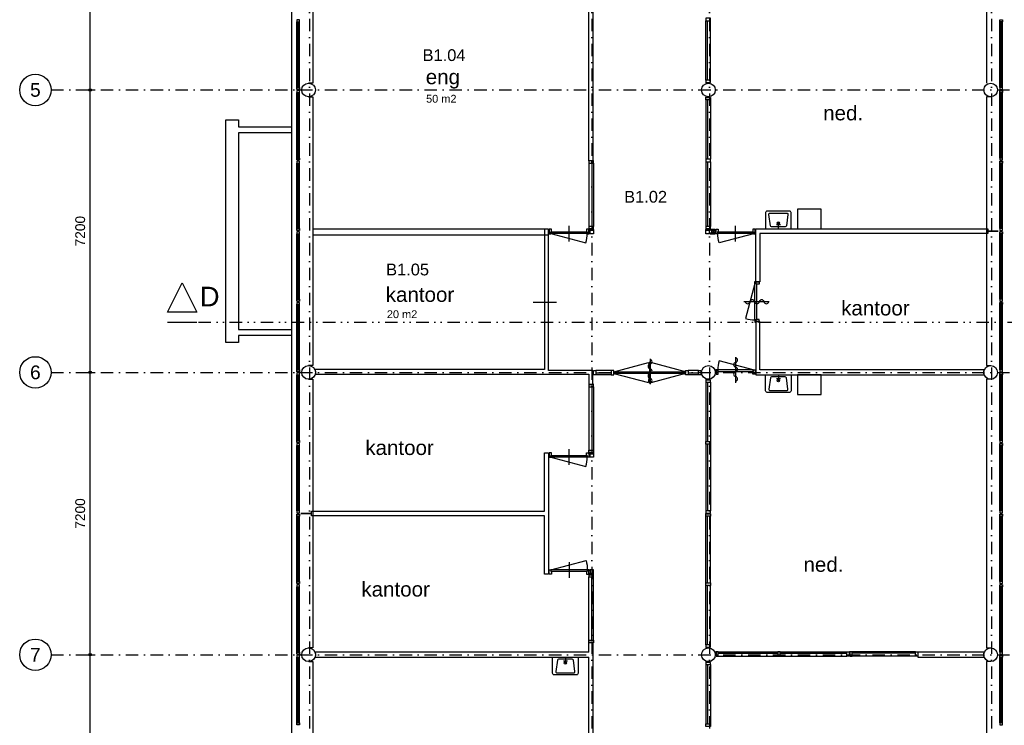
# Model space of a CAD drawing. Header units: millimetres. Extents: x 1137596 to 6076935, y -417599 to 265181.
# Tile 21 of 47: x 1235699 to 1260819, y -336872 to -318879. Entities that reach past the tile are written whole.
import ezdxf
from ezdxf.enums import TextEntityAlignment as Align

# ---------------------------------------------------------------- set-up
doc = ezdxf.new("R2010")
doc.units = ezdxf.units.MM
doc.header["$LTSCALE"] = 50
doc.header["$PDMODE"] = 3
doc.header["$PDSIZE"] = 1
doc.linetypes.add('DASHDOT2', pattern=[12.7, 6.35, -3.175, 0, -3.175])
doc.linetypes.add('DIVIDE2', pattern=[15.875, 6.35, -3.175, 0, -3.175, 0, -3.175])
doc.layers.get('0').update_dxf_attribs({"linetype": 'CONTINUOUS'})
doc.layers.get('DEFPOINTS').update_dxf_attribs({"linetype": 'CONTINUOUS'})
for name, color, linetype in [('AL21----_BUITENWAND', 3, 'CONTINUOUS'), ('AL22----_BINNENWAND', 3, 'CONTINUOUS'), ('AL27----_DAKEN', 7, 'CONTINUOUS'), ('AL28----_KONSTRUKTIES', 4, 'CONTINUOUS'), ('AL31----_BUITENKOZIJN', 2, 'CONTINUOUS'), ('AL32----_BINNENKOZIJN', 7, 'CONTINUOUS'), ('AL32----_BINNENKOZIJN_1', 1, 'CONTINUOUS'), ('AL74----_INRSANITAIR', 7, 'CONTINUOUS'), ('AL83----_INVKEUKEN', 7, 'CONTINUOUS'), ('Alg-Dik-Az', 4, 'CONTINUOUS'), ('bib', 7, 'CONTINUOUS'), ('bib @ 100', 7, 'CONTINUOUS'), ('DIM25', 1, 'CONTINUOUS'), ('Stramien-Alg-Az', 9, 'DASHDOT2'), ('Stramien-Alg-Drs', 8, 'CONTINUOUS'), ('Stramien-Alg-Txt', 2, 'CONTINUOUS'), ('Txt25', 2, 'CONTINUOUS'), ('TXT25-Oppvl', 2, 'CONTINUOUS'), ('TXT35', 3, 'CONTINUOUS')]:
    doc.layers.add(name, color=color, linetype=linetype)
doc.styles.add('BOS3', font='arial.ttf')
doc.dimstyles.new('BOS3', dxfattribs={"dimtxt": 2.5, "dimasz": 1.25, "dimexe": 1.25, "dimexo": 0, "dimgap": 1.25, "dimtad": 1, "dimdec": 3, "dimdsep": 46, "dimtxsty": 'BOS3', "dimblk": 'SMALL', "dimblk1": 'SMALL', "dimblk2": 'SMALL', "dimsah": 1, "dimcen": 2.5, "dimclrd": 1, "dimclre": 1, "dimclrt": 2, "dimadec": 4, "dimazin": 2, "dimtfac": 0.4, "dimtdec": 0, "dimtix": 1, "dimtmove": 2, "dimatfit": 3, "dimfxl": 1.25, "dimfxlon": 1, "dimtvp": 1, "dimtolj": 1, "dimarcsym": 0})

# ---------------------------------------------------------------- blocks, each defined once
blk = doc.blocks.new('h651-06-')
at = {"color": 0, "linetype": 'ByBlock'}
blk.add_line((-324, 0), (324, 0), dxfattribs=at)
for centre, start, end in [((-252, -10), 9.4623, 170.5377), ((-132, 10), 189.4623, 350.5377), ((-12, -10), 9.4623, 170.5377), ((108, 10), 189.4623, 350.5377), ((228, -10), 9.4623, 170.5377)]:
    blk.add_arc(centre, 60.8, start, end, dxfattribs=at)
blk = doc.blocks.new('*U247')
at = {"layer": 'Stramien-Alg-Drs'}
blk.add_circle((-4, 0), 4, dxfattribs=at)
at = {"layer": 'Stramien-Alg-Txt', "style": 'BOS3'}
blk.add_attdef('TEKST', text='', height=3.5, dxfattribs=at).set_placement((-4, 0), align=Align.MIDDLE)
blk = doc.blocks.new('_Small')
at = {"color": 0, "linetype": 'ByBlock', "lineweight": -2}
blk.add_circle((0, 0), 0.25, dxfattribs=at)
blk = doc.blocks.new('*D176')
at = {"layer": 'DEFPOINTS', "color": 0, "transparency": 16777216}
for p in [(704627, -584717), (704627, -584717), (704627, -591917)]:
    blk.add_point(p, dxfattribs=at)
at = {"layer": 'DIM25', "color": 1, "lineweight": -2, "transparency": 16777216}
for p, q in [((704627, -584717), (704752, -584717)), ((704627, -591917), (704627, -584717)), ((704627, -591917), (704752, -591917))]:
    blk.add_line(p, q, dxfattribs=at)
at = {"layer": 'DIM25', "color": 1, "lineweight": -2, "transparency": 16777216, "xscale": 125, "yscale": 125, "zscale": 125}
for p, rotation in [((704627, -584717), 90), ((704627, -591917), 270)]:
    blk.add_blockref('_Small', p, dxfattribs=dict(at, rotation=rotation))
at = {"layer": 'DIM25', "color": 2, "transparency": 16777216, "insert": (704374, -588317), "char_height": 250, "attachment_point": 5, "rotation": 90, "style": 'BOS3'}
blk.add_mtext('\\A1;7200', dxfattribs=at)
blk = doc.blocks.new('*D177')
at = {"layer": 'DEFPOINTS', "color": 0, "transparency": 16777216}
for p in [(704627, -591917), (704627, -591917), (704627, -599117)]:
    blk.add_point(p, dxfattribs=at)
at = {"layer": 'DIM25', "color": 1, "lineweight": -2, "transparency": 16777216}
for p, q in [((704627, -591917), (704752, -591917)), ((704627, -599117), (704627, -591917)), ((704627, -599117), (704752, -599117))]:
    blk.add_line(p, q, dxfattribs=at)
at = {"layer": 'DIM25', "color": 1, "lineweight": -2, "transparency": 16777216, "xscale": 125, "yscale": 125, "zscale": 125}
for p, rotation in [((704627, -591917), 90), ((704627, -599117), 270)]:
    blk.add_blockref('_Small', p, dxfattribs=dict(at, rotation=rotation))
at = {"layer": 'DIM25', "color": 2, "transparency": 16777216, "insert": (704374, -595517), "char_height": 250, "attachment_point": 5, "rotation": 90, "style": 'BOS3'}
blk.add_mtext('\\A1;7200', dxfattribs=at)
blk = doc.blocks.new('*D178')
at = {"layer": 'DEFPOINTS', "color": 0, "transparency": 16777216}
for p in [(704627, -599117), (704627, -599117), (704627, -606317)]:
    blk.add_point(p, dxfattribs=at)
at = {"layer": 'DIM25', "color": 1, "lineweight": -2, "transparency": 16777216}
for p, q in [((704627, -599117), (704752, -599117)), ((704627, -606317), (704627, -599117)), ((704627, -606317), (704752, -606317))]:
    blk.add_line(p, q, dxfattribs=at)
at = {"layer": 'DIM25', "color": 1, "lineweight": -2, "transparency": 16777216, "xscale": 125, "yscale": 125, "zscale": 125}
for p, rotation in [((704627, -599117), 90), ((704627, -606317), 270)]:
    blk.add_blockref('_Small', p, dxfattribs=dict(at, rotation=rotation))
at = {"layer": 'DIM25', "color": 2, "transparency": 16777216, "insert": (704374, -602717), "char_height": 250, "attachment_point": 5, "rotation": 90, "style": 'BOS3'}
blk.add_mtext('\\A1;7200', dxfattribs=at)
blk = doc.blocks.new('*D188')
at = {"layer": 'DEFPOINTS', "color": 0, "transparency": 16777216}
for p in [(704627, -606317), (704627, -606317), (704627, -613517)]:
    blk.add_point(p, dxfattribs=at)
at = {"layer": 'DIM25', "color": 1, "lineweight": -2, "transparency": 16777216}
for p, q in [((704627, -606317), (704752, -606317)), ((704627, -613517), (704627, -606317)), ((704627, -613517), (704752, -613517))]:
    blk.add_line(p, q, dxfattribs=at)
at = {"layer": 'DIM25', "color": 1, "lineweight": -2, "transparency": 16777216, "xscale": 125, "yscale": 125, "zscale": 125}
for p, rotation in [((704627, -606317), 90), ((704627, -613517), 270)]:
    blk.add_blockref('_Small', p, dxfattribs=dict(at, rotation=rotation))
at = {"layer": 'DIM25', "color": 2, "transparency": 16777216, "insert": (704374, -609917), "char_height": 250, "attachment_point": 5, "rotation": 90, "style": 'BOS3'}
blk.add_mtext('\\A1;7200', dxfattribs=at)
blk = doc.blocks.new('doorsneden')
at = {"layer": 'Alg-Dik-Az', "linetype": 'DIVIDE2'}
blk.add_line((-3627, -34717), (69066, -34717), dxfattribs=at)
at = {"layer": 'Alg-Dik-Az'}
blk.add_line((-3627, -34717), (-2877, -34717), dxfattribs=at)
blk.add_lwpolyline([(-3627, -34467), (-3252, -33717), (-2877, -34467)], close=True, dxfattribs=at)
at = {"layer": 'Alg-Dik-Az', "style": 'BOS3'}
blk.add_text('D', height=500, dxfattribs=at).set_placement((-2799, -34317))
blk = doc.blocks.new('*U252')
at = {"layer": 'TXT25-Oppvl', "style": 'BOS3'}
blk.add_attdef('OPPERVLAKTE2', (0, -3), '', height=2, dxfattribs=at)
at = {"layer": 'TXT35', "style": 'BOS3'}
for tag, p, height in [('RUIMTENUMMER', (0, 4), 3), ('RUIMTENAAM', (0, 0), 2.5)]:
    blk.add_attdef(tag, p, '', height=height, dxfattribs=at)
blk = doc.blocks.new('stramienen')
at = {"layer": 'Stramien-Alg-Az'}
for points in [[(710225.4193, -557711.0234), (710225.4193, -629125.5137)], [(717425.4193, -557711.0234), (717425.4193, -629125.5137)], [(720425.4195, -557711.0234), (720425.4195, -629125.5137)], [(727625.4193, -557711.0234), (727625.4193, -629125.5137)], [(703629.6064, -591917.1412), (776404.4348, -591917.1412)], [(703629.6064, -599117.1403), (776404.4348, -599117.1403)], [(703629.6064, -606317.1403), (776404.4348, -606317.1403)]]:
    blk.add_lwpolyline(points, dxfattribs=at)
at = {"layer": 'bib @ 100', "xscale": 100, "yscale": 100, "zscale": 100}
for p, values in [((703629.6064, -591917.1412), {'TEKST': '5'}), ((703629.6064, -599117.1403), {'TEKST': '6'}), ((703629.6064, -606317.1403), {'TEKST': '7'})]:
    blk.add_blockref('*U247', p, dxfattribs=at).add_auto_attribs(values)
at = {"layer": 'DIM25'}
for base, p1, p2, picture, middle in [((704626.5266, -584717.1394), (704626.5266, -591917.1393), (704626.5266, -584717.1394), '*D176', (704373.8834, -588317.1393)), ((704626.52664, -591917.14029), (704626.52664, -599117.14076), (704626.52664, -591917.14029), '*D177', (704373.88339, -595517.14052)), ((704626.5266, -599117.1398), (704626.5266, -606317.1398), (704626.5266, -599117.1398), '*D178', (704373.8834, -602717.1398)), ((704626.5266, -606317.1398), (704626.5266, -613517.1398), (704626.5266, -606317.1398), '*D188', (704373.8834, -609917.1398))]:
    dim = blk.add_linear_dim(base=base, p1=p1, p2=p2, angle=90, dimstyle='BOS3', override={"dimscale": 0, "dimexo": 1.25}, dxfattribs=at)
    dim.commit()
    dim.dimension.update_dxf_attribs({"geometry": picture, "text_midpoint": middle})

msp = doc.modelspace()

# ---------------------------------------------------------------- linework, layer by layer
at = {"color": 1}
for p, q in [((1249186.6862, -324221.579), (1243173.686, -324221.579)), ((1249186.6862, -324371.579), (1243173.686, -324371.579)), ((1248796.9485, -326085.5608), (1249397.6953, -326085.5608))]:
    msp.add_line(p, q, dxfattribs=at)
at = {"layer": 'AL21----_BUITENWAND'}
for points in [[(1242675.7118, -300871.5936), (1242635.686, -300871.5897), (1242635.686, -347671.5614), (1242675.688, -347671.5614)], [(1243070.686, -313646.5726), (1243173.686, -313646.5726), (1243173.686, -320496.5594), (1243070.686, -320496.5594)], [(1260469.5913, -313646.5692), (1260367.6782, -313646.5692), (1260367.6821, -320496.5545)], [(1243071.1575, -320846.5751), (1243173.686, -320846.5751), (1243173.686, -327696.5594), (1243070.686, -327696.5594)], [(1260469.253, -320846.5712), (1260367.6772, -320846.5712), (1260367.6831, -327696.5555), (1260470.6851, -327696.5555)], [(1243071.1575, -328046.5751), (1243173.686, -328046.5751), (1243173.686, -334896.5604), (1243070.686, -334896.5604)], [(1260469.253, -328046.5712), (1260367.6772, -328046.5712), (1260367.6831, -334896.5548), (1260470.6851, -334896.5548)], [(1243072.2351, -335246.5753), (1243173.686, -335246.5753), (1243173.686, -342096.5594), (1243070.686, -342096.5594)], [(1260469.2832, -335246.5716), (1260367.6772, -335246.5716), (1260367.6831, -342096.5558), (1260470.6851, -342096.5558)]]:
    msp.add_lwpolyline(points, dxfattribs=at)
at = {"layer": 'AL22----_BINNENWAND'}
for points in [[(1250220.6866, -317009.0731), (1250220.6866, -310241.5712), (1250320.6936, -310241.5712), (1250320.6936, -322481.5848), (1250220.6866, -322481.5848), (1250220.6866, -317134.0731)], [(1249086.686, -327921.5751), (1250220.6857, -327921.5751), (1250220.6857, -328181.5809), (1250320.6859, -328181.5809), (1250320.6859, -327821.5751), (1249186.6862, -327821.5751), (1249186.6862, -324221.579), (1249086.686, -324221.579), (1249086.686, -327796.5751)], [(1249086.686, -327796.5751), (1244079.4723, -327796.5751), (1244079.4723, -327796.5751), (1243228.8281, -327796.5751), (1243232.793, -327805.6473), (1243235.9722, -327814.0809), (1243238.7124, -327822.6659), (1243241.0078, -327831.3807), (1243242.8506, -327840.201), (1243244.2378, -327849.1053), (1243245.1641, -327858.0692), (1243245.6279, -327867.0692), (1243245.6279, -327876.0819), (1243245.1641, -327885.0809), (1243244.2378, -327894.0448), (1243242.8506, -327902.9501), (1243241.0078, -327911.7704), (1243238.4253, -327921.5751), (1244079.4723, -327921.5751), (1244079.4723, -327921.5751), (1249086.686, -327921.5751)], [(1249086.6869, -331409.0751), (1249086.6869, -329921.5751), (1249186.6862, -329921.5751), (1249186.6862, -333021.5751), (1249086.6869, -333021.5751), (1249086.6869, -331534.0755)], [(1250220.6857, -335009.0755), (1250220.6857, -334761.5633), (1250320.6896, -334761.5633), (1250320.6896, -338681.5846), (1250220.6857, -338681.5846), (1250220.6857, -335134.0751)], [(1250220.6857, -335009.0755), (1244585.427, -335009.0755), (1243234.085, -335009.0755), (1243235.9722, -335014.0809), (1243238.7124, -335022.6647), (1243241.0078, -335031.3795), (1243242.8506, -335040.201), (1243244.2378, -335049.1048), (1243245.1641, -335058.0707), (1243245.6279, -335067.0699), (1243245.6279, -335076.0807), (1243245.1641, -335085.0819), (1243244.2378, -335094.0458), (1243242.8506, -335102.9498), (1243241.0078, -335111.7713), (1243238.7124, -335120.4862), (1243235.9722, -335129.0699), (1243234.0854, -335134.0751), (1244585.427, -335134.0751), (1250220.6857, -335134.0751)]]:
    msp.add_lwpolyline(points, dxfattribs=at)
for points in [[(1254579.6836, -325564.5731), (1254479.6843, -325564.5731), (1254479.6843, -324209.079), (1260395.6772, -324209.079), (1260395.6772, -324334.0751), (1254579.6836, -324334.0751)], [(1260665.6811, -324271.2713), (1260665.6811, -324271.8758), (1260395.6772, -324271.8758), (1260395.6772, -324271.2713)], [(1259533.986, -327934.0656), (1260307.2852, -327934.0653), (1260305.4028, -327929.0702), (1260302.6606, -327920.4852), (1260300.3667, -327911.7704), (1260298.5229, -327902.9501), (1260297.1372, -327894.0448), (1260296.2104, -327885.0809), (1260295.7456, -327876.0819), (1260295.7456, -327867.0692), (1260296.2104, -327858.0692), (1260297.1372, -327849.1053), (1260298.5229, -327840.201), (1260300.3667, -327831.3807), (1260302.6606, -327822.6659), (1260305.4028, -327814.0799), (1260307.2925, -327809.0653), (1259533.986, -327809.0656), (1254579.6862, -327809.0672), (1254579.6987, -326578.5712), (1254479.6995, -326578.5712), (1254479.6856, -327934.0673)], [(1243145.686, -331471.2753), (1243145.686, -331471.8744), (1242875.686, -331471.8744), (1242875.686, -331471.2753)], [(1242895.7441, -335071.8749), (1242895.7441, -335071.2757), (1242875.686, -335071.2757), (1242875.686, -335071.8749)], [(1260307.2864, -335134.0677), (1260305.4028, -335129.0699), (1260302.6606, -335120.4862), (1260300.3667, -335111.7713), (1260298.5229, -335102.9498), (1260297.1372, -335094.0458), (1260296.2104, -335085.0802), (1260295.7456, -335076.0807), (1260295.7456, -335067.0699), (1260296.2104, -335058.0687), (1260297.1372, -335049.1048), (1260298.5229, -335040.201), (1260300.3667, -335031.3795), (1260302.6606, -335022.6647), (1260305.4028, -335014.0809), (1260307.2915, -335009.0682), (1258610.6831, -335009.0682), (1258610.6831, -335134.0677)]]:
    msp.add_lwpolyline(points, close=True, dxfattribs=at)
at = {"layer": 'AL27----_DAKEN'}
msp.add_lwpolyline([(1242635.686, -321762.6063), (1241280.6882, -321762.6072), (1241280.6899, -326780.5731), (1242635.686, -326780.5731), (1242635.686, -326931.5751), (1241280.688, -326931.5751), (1241280.688, -327111.5751), (1240960.6899, -327111.5746), (1240960.6899, -321431.5751), (1241280.688, -321431.5751), (1241280.6881, -321611.6063), (1242635.686, -321611.6063)], close=True, dxfattribs=at)
at = {"layer": 'AL28----_KONSTRUKTIES'}
msp.add_lwpolyline([(1250220.6726, -324245.5809), (1250220.6726, -324321.5809), (1250254.6723, -324321.5809), (1250254.6723, -324245.5809)], close=True, dxfattribs=at)
for centre in [(1243070.7441, -320671.5755), (1253270.6868, -320671.577), (1260470.6851, -320671.577), (1243070.7441, -327871.5755), (1253270.6868, -327871.577), (1260470.6851, -327871.577), (1243070.7446, -335071.5816), (1253270.6868, -335071.5773), (1260470.6851, -335071.5773)]:
    msp.add_circle(centre, 175, dxfattribs=at)
at = {"layer": 'AL31----_BUITENKOZIJN'}
for points in [[(1242769.687, -318886.5721), (1242769.687, -318936.5721), (1242839.687, -318936.5721), (1242839.687, -318886.5721)], [(1260771.6811, -318886.5682), (1260771.6811, -318936.5682), (1260701.6821, -318936.5682), (1260701.6821, -318886.5682)], [(1242839.687, -320606.5751), (1242839.687, -320656.5751), (1242769.687, -320656.5751), (1242769.687, -320606.5751)], [(1242769.687, -320686.5751), (1242769.687, -320736.5751), (1242839.687, -320736.5751), (1242839.687, -320686.5751)], [(1260771.6772, -320686.5692), (1260771.6772, -320736.5712), (1260701.6772, -320736.5712), (1260701.6772, -320686.5692)], [(1260701.6821, -320606.5712), (1260701.6821, -320656.5712), (1260771.6831, -320656.5712), (1260771.6831, -320606.5712)], [(1242839.687, -322406.5751), (1242839.687, -322456.5721), (1242769.687, -322456.5721), (1242769.687, -322406.5751)], [(1242769.687, -322486.5741), (1242769.687, -322536.5751), (1242839.687, -322536.5751), (1242839.687, -322486.5741)], [(1260701.6782, -322406.5712), (1260701.6782, -322456.5712), (1260771.6782, -322456.5712), (1260771.6782, -322406.5712)], [(1260771.6792, -322486.5702), (1260771.6792, -322536.5712), (1260701.6782, -322536.5712), (1260701.6782, -322486.5702)], [(1242839.687, -324206.5751), (1242839.687, -324256.5751), (1242769.687, -324256.5751), (1242769.687, -324206.5751)], [(1242769.687, -324286.5751), (1242769.687, -324336.5751), (1242839.687, -324336.5751), (1242839.687, -324286.5751)], [(1260701.6782, -324206.5712), (1260701.6782, -324256.5712), (1260771.6802, -324256.5712), (1260771.6802, -324206.5712)], [(1260771.6802, -324286.5712), (1260771.6802, -324336.5712), (1260701.6782, -324336.5712), (1260701.6782, -324286.5712)], [(1242839.687, -326006.5751), (1242839.687, -326056.5751), (1242769.687, -326056.5751), (1242769.687, -326006.5751)], [(1260701.6782, -326006.5712), (1260701.6782, -326056.5712), (1260771.6821, -326056.5712), (1260771.6821, -326006.5712)], [(1242769.687, -326086.5751), (1242769.687, -326136.5751), (1242839.687, -326136.5751), (1242839.687, -326086.5751)], [(1260771.6821, -326086.5712), (1260771.6821, -326136.5712), (1260701.6802, -326136.5712), (1260701.6802, -326086.5712)], [(1242839.687, -327806.5751), (1242839.687, -327856.5751), (1242769.687, -327856.5751), (1242769.687, -327806.5751)], [(1260701.6821, -327806.5712), (1260701.6821, -327856.5712), (1260771.6821, -327856.5712), (1260771.6821, -327806.5712)], [(1242769.687, -327886.5751), (1242769.687, -327936.5751), (1242839.687, -327936.5751), (1242839.687, -327886.5751)], [(1260771.6782, -327886.5712), (1260771.6782, -327936.5712), (1260701.6772, -327936.5712), (1260701.6772, -327886.5712)], [(1242839.687, -329606.5751), (1242839.687, -329656.5751), (1242769.687, -329656.5751), (1242769.687, -329606.5751)], [(1242769.687, -329686.5751), (1242769.687, -329736.5751), (1242839.687, -329736.5751), (1242839.687, -329686.5751)], [(1260701.6782, -329606.5712), (1260701.6782, -329656.5712), (1260771.6782, -329656.5712), (1260771.6782, -329606.5712)], [(1260771.6782, -329686.5712), (1260771.6782, -329736.5712), (1260701.6782, -329736.5712), (1260701.6782, -329686.5712)], [(1242769.687, -331406.5751), (1242769.687, -331456.5751), (1242839.687, -331456.5751), (1242839.687, -331406.5751)], [(1242839.687, -331486.5746), (1242839.687, -331536.5755), (1242769.687, -331536.5755), (1242769.687, -331486.5746)], [(1260701.6782, -331406.5716), (1260701.6782, -331456.5712), (1260771.6802, -331456.5712), (1260771.6802, -331406.5716)], [(1260771.6802, -331486.5712), (1260771.6802, -331536.5716), (1260701.6782, -331536.5716), (1260701.6782, -331486.5712)], [(1242839.687, -333206.5746), (1242839.687, -333256.5751), (1242769.687, -333256.5751), (1242769.687, -333206.5746)], [(1242769.687, -333286.5751), (1242769.687, -333336.5755), (1242839.687, -333336.5755), (1242839.687, -333286.5751)], [(1260701.6802, -333206.5707), (1260701.6802, -333256.5712), (1260771.6821, -333256.5712), (1260771.6821, -333206.5707)], [(1260771.6821, -333286.5712), (1260771.6821, -333336.5716), (1260701.6802, -333336.5716), (1260701.6802, -333286.5712)], [(1242839.687, -335006.5758), (1242839.687, -335056.5743), (1242769.687, -335056.5743), (1242769.687, -335006.5758)], [(1242769.687, -335086.5743), (1242769.687, -335136.5751), (1242839.687, -335136.5751), (1242839.687, -335086.5743)], [(1260771.6782, -335086.5707), (1260771.6782, -335136.5712), (1260701.6772, -335136.5712), (1260701.6772, -335086.5707)], [(1260701.6802, -335006.5721), (1260701.6802, -335056.5707), (1260771.6821, -335056.5707), (1260771.6821, -335006.5721)], [(1242839.687, -336806.5751), (1242839.687, -336856.5757), (1242769.687, -336856.5757), (1242769.687, -336806.5751)], [(1260701.6772, -336806.5714), (1260701.6772, -336856.5719), (1260771.6782, -336856.5719), (1260771.6782, -336806.5714)]]:
    msp.add_lwpolyline(points, close=True, dxfattribs=at)
for points in [[(1242769.687, -320606.5751), (1242769.687, -318936.5721)], [(1242782.687, -320606.5751), (1242782.687, -318936.5721)], [(1242800.687, -320606.5751), (1242800.687, -318936.5721)], [(1242839.687, -320606.5741), (1242839.687, -318936.5721)], [(1260701.6821, -320606.5702), (1260701.6821, -318936.5682)], [(1260740.6811, -320606.5712), (1260740.6811, -318936.5682)], [(1260758.6821, -320606.5712), (1260758.6801, -318936.5682)], [(1260771.6831, -320606.5712), (1260771.6811, -318936.5682)], [(1242782.687, -320606.5751), (1242782.687, -319105.2899)], [(1242800.687, -320606.5751), (1242800.687, -319105.2899)], [(1242839.687, -320606.577), (1242839.687, -319105.2899)], [(1242769.687, -322406.5751), (1242769.687, -320736.5751)], [(1242782.687, -322406.5751), (1242782.687, -320736.5751)], [(1242800.687, -322406.5751), (1242800.687, -320736.5751)], [(1242839.687, -322406.577), (1242839.687, -320736.5751)], [(1260701.6782, -322406.5731), (1260701.6762, -320736.5712)], [(1260740.6772, -322406.5712), (1260740.6752, -320736.5712)], [(1260758.6782, -322406.5712), (1260758.6762, -320736.5712)], [(1260771.6792, -322406.5712), (1260771.6772, -320736.5712)], [(1242782.687, -322406.5751), (1242782.687, -320786.5741)], [(1242800.687, -322406.5751), (1242800.687, -320786.5741)], [(1242839.687, -322406.5751), (1242839.687, -320786.5741)], [(1260740.6763, -322406.5712), (1260740.6763, -320786.5702)], [(1242769.687, -324206.5751), (1242769.687, -322536.5751)], [(1242782.687, -324206.5751), (1242782.687, -322536.5751)], [(1242800.687, -324206.5751), (1242800.687, -322536.5751)], [(1242839.687, -324206.577), (1242839.687, -322536.5751)], [(1260701.6782, -324206.5731), (1260701.6782, -322536.5712)], [(1260740.6772, -324206.5712), (1260740.6772, -322536.5712)], [(1260758.6782, -324206.5712), (1260758.6782, -322536.5712)], [(1260771.6792, -324206.5712), (1260771.6792, -322536.5712)], [(1242769.687, -326006.5751), (1242769.687, -324336.5751)], [(1242782.687, -326006.5751), (1242782.687, -324336.5751)], [(1242800.687, -326006.5751), (1242800.687, -324336.5751)], [(1242839.687, -326006.577), (1242839.687, -324336.5751)], [(1260701.6782, -326006.5731), (1260701.6762, -324336.5712)], [(1260740.6772, -326006.5712), (1260740.6752, -324336.5712)], [(1260758.6782, -326006.5712), (1260758.6762, -324336.5712)], [(1260771.6822, -326006.5712), (1260771.6802, -324336.5712)], [(1242769.687, -327806.5751), (1242769.687, -326136.5751)], [(1242782.687, -327806.5751), (1242782.687, -326136.5751)], [(1242800.687, -327806.5751), (1242800.687, -326136.5751)], [(1242839.687, -327806.577), (1242839.687, -326136.5751)], [(1260701.6821, -327806.5731), (1260701.6801, -326136.5712)], [(1260740.6811, -327806.5712), (1260740.6791, -326136.5712)], [(1260758.6821, -327806.5712), (1260758.6801, -326136.5712)], [(1260771.6841, -327806.5712), (1260771.6821, -326136.5712)], [(1242769.687, -329606.5751), (1242769.687, -327936.5751)], [(1242782.687, -329606.5751), (1242782.687, -327936.5751)], [(1242800.687, -329606.5751), (1242800.687, -327936.5751)], [(1242839.687, -329606.577), (1242839.687, -327936.5751)], [(1260701.6782, -329606.5731), (1260701.6762, -327936.5712)], [(1260740.6772, -329606.5712), (1260740.6752, -327936.5712)], [(1260758.6782, -329606.5712), (1260758.6762, -327936.5712)], [(1260771.6802, -329606.5712), (1260771.6782, -327936.5712)], [(1242769.687, -331406.5751), (1242769.687, -329736.5751)], [(1242782.687, -331406.5751), (1242782.687, -329736.5751)], [(1242800.687, -331406.5751), (1242800.687, -329736.5751)], [(1242839.687, -331406.577), (1242839.687, -329736.5751)], [(1260701.6782, -331406.5736), (1260701.6782, -329736.5712)], [(1260740.6772, -331406.5716), (1260740.6772, -329736.5712)], [(1260758.6782, -331406.5716), (1260758.6782, -329736.5712)], [(1260771.6782, -331406.5716), (1260771.6782, -329736.5712)], [(1242769.687, -333206.5746), (1242769.687, -331536.5755)], [(1242782.687, -333206.5746), (1242782.687, -331536.5755)], [(1242800.687, -333206.5746), (1242800.687, -331536.5755)], [(1242839.687, -333206.5765), (1242839.687, -331536.5755)], [(1260701.6802, -333206.5726), (1260701.6782, -331536.5716)], [(1260740.6792, -333206.5707), (1260740.6772, -331536.5716)], [(1260758.6802, -333206.5707), (1260758.6782, -331536.5716)], [(1260771.6822, -333206.5707), (1260771.6802, -331536.5716)], [(1242769.687, -335006.5738), (1242769.687, -333336.5736)], [(1242782.687, -335006.5738), (1242782.687, -333336.5736)], [(1242800.687, -335006.5738), (1242800.687, -333336.5736)], [(1242839.687, -335006.5758), (1242839.687, -333336.5736)], [(1260701.6802, -335006.5721), (1260701.6782, -333336.5716)], [(1260740.6792, -335006.5721), (1260740.6772, -333336.5716)], [(1260758.6802, -335006.5721), (1260758.6782, -333336.5716)], [(1260771.6841, -335006.5721), (1260771.6821, -333336.5716)], [(1242769.687, -336806.5751), (1242769.687, -335136.5751)], [(1242782.687, -336806.5751), (1242782.687, -335136.5751)], [(1242800.687, -336806.5751), (1242800.687, -335136.5751)], [(1242839.687, -336806.577), (1242839.687, -335136.5751)], [(1260701.6772, -336806.5732), (1260701.6752, -335136.5712)], [(1260740.6763, -336806.5714), (1260740.6743, -335136.5712)], [(1260758.6772, -336806.5714), (1260758.6752, -335136.5712)], [(1260771.6802, -336806.5714), (1260771.6782, -335136.5712)]]:
    msp.add_lwpolyline(points, dxfattribs=at)
at = {"layer": 'AL32----_BINNENKOZIJN'}
for points in [[(1253320.6865, -318905.076), (1253320.6865, -318838.077), (1253206.6863, -318838.077), (1253206.6863, -318905.076)], [(1253320.6873, -320476.579), (1253320.6873, -320419.579), (1253206.687, -320419.579), (1253206.6882, -320486.579), (1253220.6873, -320486.578), (1253220.6873, -320476.579)], [(1253320.6873, -320866.5751), (1253320.6873, -320923.5751), (1253206.687, -320923.5751), (1253206.6882, -320856.5751), (1253220.6873, -320856.576), (1253220.6873, -320866.5751)], [(1250220.6868, -322481.5819), (1250220.6745, -322538.5848), (1250334.6749, -322538.5819), (1250334.6749, -322471.5829), (1250320.6936, -322471.5848), (1250320.6936, -322481.5858)], [(1253320.6865, -322505.0751), (1253320.6865, -322438.0712), (1253206.6863, -322438.0712), (1253206.6863, -322505.0751)], [(1249263.6859, -324221.579), (1249206.6858, -324221.579), (1249206.6858, -324321.579), (1249196.6865, -324321.579), (1249196.6865, -324335.579), (1249246.6862, -324335.579), (1249246.6862, -324292.579), (1249263.6859, -324292.579)], [(1250175.6858, -324292.579), (1250175.6858, -324332.579), (1249251.6858, -324332.579), (1249251.6858, -324292.579)], [(1250230.686, -324335.5799), (1250230.686, -324321.5799), (1250220.6857, -324321.5799), (1250220.6874, -324221.5799), (1250163.6856, -324221.579), (1250163.6856, -324292.579), (1250180.6855, -324292.579), (1250180.6855, -324335.579)], [(1250320.6728, -324221.5829), (1250334.6728, -324221.5829), (1250334.6728, -324154.5829), (1250220.6726, -324154.5829), (1250220.6735, -324211.5829), (1250320.6737, -324211.5809)], [(1250220.6726, -324211.5809), (1250220.6726, -324245.5809), (1250320.6737, -324245.5809), (1250320.6737, -324211.5809)], [(1250240.6722, -324335.5809), (1250240.6722, -324321.5809), (1250254.6723, -324321.5809), (1250254.6732, -324245.5809), (1250320.6737, -324245.5809), (1250320.6737, -324231.5809), (1250334.6738, -324231.5809), (1250334.6728, -324335.5809)], [(1253220.6843, -324231.5751), (1253220.6843, -324245.5751), (1253286.6858, -324245.5751), (1253286.6858, -324321.5751), (1253300.6848, -324321.5751), (1253300.6848, -324335.5751), (1253206.6851, -324335.5751), (1253206.6851, -324231.5751)], [(1253220.686, -324211.577), (1253220.686, -324245.5751), (1253320.6853, -324245.5751), (1253320.6853, -324211.577)], [(1253320.9204, -324236.577), (1253320.9204, -324245.5751), (1253286.6858, -324245.5751), (1253286.6858, -324321.5751), (1253354.6851, -324321.5751), (1253354.6865, -324236.5786)], [(1253330.6865, -324221.579), (1253445.6848, -324221.577), (1253445.6868, -324236.577), (1253330.6865, -324236.579)], [(1253431.6858, -324236.577), (1253431.6858, -324321.579), (1253465.6855, -324321.579), (1253465.6855, -324236.577)], [(1253455.686, -324321.579), (1253465.6855, -324321.579), (1253465.6855, -324221.579), (1253522.6855, -324221.579), (1253522.6855, -324292.579), (1253505.6868, -324292.579), (1253505.6868, -324335.579), (1253455.686, -324335.579)], [(1253510.6863, -324332.579), (1253510.6863, -324292.579), (1254414.6868, -324292.579), (1254414.6868, -324332.579)], [(1254469.687, -324321.579), (1254459.6875, -324321.579), (1254459.6875, -324221.579), (1254402.6875, -324221.579), (1254402.6875, -324292.579), (1254419.6863, -324292.579), (1254419.6863, -324335.579), (1254469.687, -324335.579)], [(1253310.6841, -324336.5751), (1253445.6868, -324336.5751), (1253445.6868, -324321.5751), (1253310.6841, -324321.5751)], [(1254467.1843, -325554.5731), (1254467.1843, -325564.5726), (1254567.1843, -325564.5726), (1254567.1843, -325621.5726), (1254496.1843, -325621.5726), (1254496.1843, -325604.5738), (1254453.1843, -325604.5738), (1254453.1843, -325554.5731)], [(1254456.1843, -325609.5733), (1254496.1843, -325609.5733), (1254496.1833, -326533.5731), (1254456.1843, -326533.5731)], [(1254467.1846, -326588.5726), (1254467.1846, -326578.5731), (1254567.1846, -326578.5731), (1254567.1846, -326521.5731), (1254496.1846, -326521.5731), (1254496.1846, -326538.5719), (1254453.1846, -326538.5719), (1254453.1846, -326588.5726)], [(1253455.686, -327821.5751), (1253465.6855, -327821.5751), (1253465.6855, -327921.5751), (1253522.6855, -327921.5751), (1253522.6855, -327850.5751), (1253505.6868, -327850.5751), (1253505.6868, -327807.5751), (1253455.686, -327807.5751)], [(1253510.6863, -327810.5751), (1253510.6863, -327850.5751), (1254414.6868, -327850.5751), (1254414.6868, -327810.5751)], [(1254469.687, -327821.5751), (1254459.6875, -327821.5751), (1254459.6875, -327921.5751), (1254402.6875, -327921.5751), (1254402.6875, -327850.5751), (1254419.6863, -327850.5751), (1254419.6863, -327807.5751), (1254469.687, -327807.5751)], [(1250397.6829, -327821.5751), (1250397.6829, -327935.5751), (1250330.6834, -327935.5751), (1250330.6834, -327921.5751), (1250340.6837, -327921.575), (1250340.6837, -327821.5751)], [(1250786.6861, -327821.5751), (1250786.6861, -327935.5751), (1250853.6865, -327935.5751), (1250853.6865, -327821.5751)], [(1252682.6868, -327858.5731), (1252682.6868, -327898.5751), (1250858.6862, -327898.5751), (1250858.6862, -327858.5731)], [(1252754.6859, -327821.5731), (1252754.6859, -327935.5731), (1252687.6865, -327935.5731), (1252687.6865, -327821.5731)], [(1253085.6853, -327935.5731), (1253018.686, -327935.5731), (1253018.686, -327821.5731), (1253075.686, -327821.5731), (1253075.686, -327921.5731), (1253085.6853, -327921.5731)], [(1253320.6853, -328066.5751), (1253220.686, -328066.5751), (1253220.686, -328056.5751), (1253206.6851, -328056.5751), (1253206.6851, -328123.5751), (1253320.6853, -328123.5751)], [(1250220.6745, -328181.5819), (1250220.6745, -328238.5819), (1250334.6747, -328238.5819), (1250334.6747, -328171.5819), (1250320.6746, -328171.5819), (1250320.6746, -328181.5819)], [(1253320.6853, -329638.0751), (1253320.6853, -329705.0751), (1253206.6851, -329705.0751), (1253206.6851, -329638.0751)], [(1249263.6859, -329921.5751), (1249206.6858, -329921.5751), (1249206.6858, -330021.5751), (1249196.6865, -330021.5751), (1249196.6865, -330035.5751), (1249246.6862, -330035.5751), (1249246.6862, -329992.5751), (1249263.6859, -329992.5751)], [(1250175.6858, -329992.5751), (1250175.6858, -330032.5751), (1249251.6858, -330032.5751), (1249251.6858, -329992.5751)], [(1250163.6857, -329921.5751), (1250220.6858, -329921.5751), (1250220.6858, -330021.5751), (1250230.6851, -330021.5751), (1250230.6851, -330035.5751), (1250180.6854, -330035.5751), (1250180.6854, -329992.5751), (1250163.6857, -329992.5751)], [(1250220.6726, -329911.579), (1250220.6726, -329854.579), (1250334.6728, -329854.579), (1250334.6728, -329921.579), (1250320.6728, -329921.579), (1250320.6728, -329911.579)], [(1250320.6728, -329911.579), (1250320.6728, -329945.577), (1250220.6735, -329945.577), (1250220.6735, -329911.579)], [(1250254.6723, -330021.577), (1250254.6723, -329945.577), (1250220.6858, -329945.577), (1250220.6858, -330021.577)], [(1250240.6722, -330035.577), (1250240.6722, -330021.577), (1250254.6723, -330021.577), (1250254.6732, -329945.577), (1250320.6728, -329945.577), (1250320.6737, -329931.577), (1250334.6738, -329931.577), (1250334.6728, -330035.577)], [(1253320.6853, -331404.5755), (1253206.6851, -331404.5755), (1253206.6851, -331471.5751), (1253220.686, -331471.5751), (1253220.686, -331461.5755), (1253320.6853, -331461.5755)], [(1253320.6853, -331538.5746), (1253206.6851, -331538.5746), (1253206.6851, -331471.5751), (1253220.686, -331471.5751), (1253220.686, -331481.5746), (1253320.6853, -331481.5746)], [(1249263.6859, -333021.5751), (1249206.6858, -333021.5751), (1249206.6858, -332921.5751), (1249196.6865, -332921.5751), (1249196.6865, -332907.5751), (1249246.6862, -332907.5751), (1249246.6862, -332950.5751), (1249263.6859, -332950.5751)], [(1250163.6857, -333021.5751), (1250220.6858, -333021.5751), (1250220.6858, -332921.5751), (1250230.6851, -332921.5751), (1250230.6851, -332907.5751), (1250180.6854, -332907.5751), (1250180.6854, -332950.5751), (1250163.6857, -332950.5751)], [(1250220.6726, -333031.5712), (1250220.6726, -333088.5712), (1250334.6728, -333088.5712), (1250334.6728, -333021.5712), (1250320.6728, -333021.5712), (1250320.6728, -333031.5712)], [(1250320.6728, -333031.5712), (1250320.6728, -332997.5731), (1250220.6735, -332997.5731), (1250220.6735, -333031.5712)], [(1250254.6723, -332921.5731), (1250254.6723, -332997.5731), (1250220.6858, -332997.5731), (1250220.6858, -332921.5731)], [(1250240.6722, -332907.5731), (1250240.6722, -332921.5731), (1250254.6723, -332921.5731), (1250254.6732, -332997.5731), (1250320.6728, -332997.5731), (1250320.6737, -333011.5731), (1250334.6738, -333011.5731), (1250334.6728, -332907.5731)], [(1253320.6873, -333238.0746), (1253320.6873, -333305.0755), (1253206.687, -333305.0755), (1253206.687, -333238.0746)], [(1250220.6745, -334761.5682), (1250220.6745, -334704.5682), (1250334.6747, -334704.5682), (1250334.6747, -334771.5682), (1250320.6746, -334771.5682), (1250320.6746, -334761.5682)], [(1253320.6892, -334819.5746), (1253206.689, -334819.5746), (1253206.689, -334886.576), (1253220.6899, -334886.576), (1253220.6899, -334876.5748), (1253320.6892, -334876.5748)], [(1253465.6816, -335109.0748), (1253522.6819, -335109.0748), (1253522.6819, -334995.0746), (1253455.6824, -334995.0746), (1253455.6824, -335009.0755), (1253465.6816, -335009.0755)], [(1255037.1826, -334995.0746), (1255037.1826, -335109.0748), (1255104.1821, -335109.0748), (1255104.1821, -334995.0746)], [(1256860.6821, -335109.0748), (1256803.6821, -335109.0748), (1256803.6821, -334995.0746), (1256870.6816, -334995.0746), (1256870.6816, -335009.0755), (1256860.6821, -335009.0755)], [(1256880.6811, -335109.0748), (1256937.6811, -335109.0748), (1256937.6811, -334995.0746), (1256870.6816, -334995.0746), (1256870.6816, -335009.0755), (1256880.6811, -335009.0755)], [(1258610.6831, -335109.0748), (1258553.6826, -335109.0748), (1258553.6826, -334995.0746), (1258620.6821, -334995.0746), (1258620.6821, -335009.0755), (1258610.6831, -335009.0755)], [(1253320.6892, -335266.5741), (1253220.6899, -335266.5741), (1253220.6899, -335256.5748), (1253206.6909, -335256.5748), (1253206.6909, -335323.5743), (1253320.6892, -335323.5743)], [(1253320.6892, -336838.0749), (1253320.6892, -336905.0744), (1253206.6909, -336905.0744), (1253206.6909, -336838.0749)]]:
    msp.add_lwpolyline(points, close=True, dxfattribs=at)
for points in [[(1253206.687, -320419.579), (1253206.687, -318905.076)], [(1253248.0627, -320419.579), (1253248.0627, -318905.076)], [(1253320.6873, -320419.579), (1253320.6873, -318905.076)], [(1253206.6851, -320923.5751), (1253206.6851, -322438.0712)], [(1253248.0608, -320923.5751), (1253248.0608, -322438.0712)], [(1253320.6853, -320923.5751), (1253320.6853, -322438.0712)], [(1253206.6851, -322505.0751), (1253206.6851, -324154.577)], [(1253248.0608, -322505.0751), (1253248.0608, -324154.577)], [(1253320.6853, -322505.0751), (1253320.6853, -324154.577)], [(1250220.6745, -322538.5848), (1250220.6725, -324154.5829)], [(1250293.3, -322538.583), (1250293.2971, -324154.5829)], [(1250334.6747, -322538.5848), (1250334.6728, -324154.5829)], [(1253320.6853, -324154.577), (1253206.6851, -324154.577), (1253206.6851, -324221.577), (1253220.686, -324221.577), (1253220.686, -324211.577), (1253320.6853, -324211.577), (1253320.6853, -324154.577)], [(1253354.6851, -324321.5751), (1253431.6858, -324236.577)], [(1253354.6851, -324236.577), (1253431.6858, -324321.5751)], [(1250175.6858, -324332.579), (1249251.6858, -324332.579)], [(1250786.6861, -327821.5751), (1250397.6829, -327821.5751)], [(1250786.6861, -327894.2001), (1250397.6829, -327894.2001)], [(1250786.6861, -327935.5751), (1250397.6829, -327935.5751)], [(1253018.686, -327821.5731), (1252754.6859, -327821.5731)], [(1253018.686, -327894.1981), (1252754.6859, -327894.1981)], [(1253018.686, -327935.5731), (1252754.6859, -327935.5731)], [(1250220.6745, -328238.5819), (1250220.6725, -329854.579)], [(1250293.3, -328238.5819), (1250293.2971, -329854.579)], [(1250334.6747, -328238.5819), (1250334.6728, -329854.579)], [(1253206.6851, -328123.5751), (1253206.6851, -329638.0751)], [(1253248.0608, -328123.5751), (1253248.0608, -329638.0751)], [(1253320.6853, -328123.5751), (1253320.6853, -329638.0751)], [(1253206.6851, -329705.0751), (1253206.6851, -331404.5755)], [(1253248.0608, -329705.0751), (1253248.0608, -331404.5755)], [(1253320.6853, -329705.0751), (1253320.6853, -331404.5755)], [(1250175.6858, -330032.5751), (1249251.6858, -330032.5751)], [(1253206.687, -333238.0746), (1253206.687, -331538.5751)], [(1253248.0627, -333238.0746), (1253248.0607, -331538.5746)], [(1253320.6873, -333238.0746), (1253320.6852, -331538.5751)], [(1250180.6854, -332910.5751), (1249246.6862, -332910.5751)], [(1250180.6854, -332950.5751), (1249246.6862, -332950.5751)], [(1250220.6745, -334704.5682), (1250220.6725, -333088.5712)], [(1250293.3, -334704.5682), (1250293.2971, -333088.5712)], [(1250334.6747, -334704.5682), (1250334.6728, -333088.5712)], [(1253206.689, -334819.5746), (1253206.6869, -333305.0755)], [(1253248.0644, -334819.5746), (1253248.0627, -333305.0755)], [(1253320.6892, -334819.5746), (1253320.6872, -333305.0755)], [(1253522.6819, -334995.0746), (1255037.1826, -334995.0746)], [(1253522.6819, -335036.4503), (1255037.1826, -335036.4503)], [(1255104.1821, -334995.0746), (1256803.6821, -334995.0746)], [(1255104.1821, -335036.4503), (1256803.6821, -335036.4503)], [(1258553.6826, -335036.4503), (1256937.6811, -335036.4503)], [(1258553.6826, -334995.0746), (1256937.6831, -334995.0746)], [(1253206.6909, -335323.5743), (1253206.6909, -336838.0749)], [(1253248.0644, -335323.5743), (1253248.0644, -336838.0749)], [(1253320.6892, -335323.5743), (1253320.6892, -336838.0749)], [(1253522.6819, -335109.0748), (1255037.1826, -335109.0748)], [(1255104.1821, -335109.0748), (1256803.6821, -335109.0748)], [(1258553.6826, -335109.0748), (1256937.6831, -335109.0748)]]:
    msp.add_lwpolyline(points, dxfattribs=at)
at = {"layer": 'AL32----_BINNENKOZIJN_1'}
for points in [[(1249713.6858, -324532.2467), (1249713.6858, -324132.2467)], [(1253962.6865, -324532.2467), (1253962.6865, -324132.2467)], [(1251770.3113, -327601.5763), (1251770.3113, -328155.223)], [(1253962.6865, -327610.9073), (1253962.6865, -328010.9073)], [(1249713.6858, -330232.2428), (1249713.6858, -329832.2428)], [(1249713.6858, -332710.9073), (1249713.6858, -333110.9073)]]:
    msp.add_lwpolyline(points, dxfattribs=at)
for points in [[(1249251.6858, -324332.579), (1250144.2013, -324571.7278, 0.0655434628), (1250175.6858, -324332.579, 0.0655434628)], [(1254419.6863, -324335.579), (1253540.8832, -324567.9477, -0.0655434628), (1253510.6863, -324332.579, -0.0655434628)], [(1254456.1843, -325609.5733), (1254217.0356, -326502.0886, 0.0655434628), (1254456.1843, -326533.5731, 0.0655434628)], [(1250858.6862, -327858.5731), (1251739.2485, -327622.6272, -0.0655434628), (1251770.3113, -327858.5731, -0.0655434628)], [(1252682.6868, -327858.5731), (1251801.3998, -327622.433, 0.0655434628), (1251770.3113, -327858.5731, 0.0655434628)], [(1254414.6854, -327810.5751), (1253541.4893, -327576.6029, 0.0655434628), (1253510.6863, -327810.5751, 0.0655434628)], [(1250858.6862, -327898.5751), (1251739.2485, -328134.521, 0.0655434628), (1251770.3113, -327898.5751, 0.0655434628)], [(1252682.6868, -327898.5751), (1251801.3998, -328134.7152, -0.0655434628), (1251770.3113, -327898.5751, -0.0655434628)], [(1249251.6858, -330032.5751), (1250144.2013, -330271.7239, 0.0655434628), (1250175.6858, -330032.5751, 0.0655434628)], [(1249246.6862, -332910.5751), (1250148.8602, -332668.8383, -0.0655434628), (1250180.6854, -332910.5751, -0.0655434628)]]:
    msp.add_lwpolyline(points, format="xyb", dxfattribs=at)
at = {"layer": 'AL74----_INRSANITAIR'}
for points in [[(1254769.689, -323759.0842, 0.4142135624), (1254729.689, -323799.0842), (1254729.689, -324209.0842), (1255379.689, -324209.0842), (1255379.689, -323799.0842, 0.4142135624), (1255339.689, -323759.0842)], [(1255258.268, -324134.0313, -0.3732377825), (1255228.5695, -324159.7886), (1254880.8085, -324159.7886, -0.3732377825), (1254851.11, -324134.0313), (1254809.5808, -323843.3268, -0.4564120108), (1254839.2793, -323809.0842), (1255270.0987, -323809.0842, -0.4564120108), (1255299.7972, -323843.3268)], [(1254769.689, -328384.0653, -0.4142135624), (1254729.689, -328344.0653), (1254729.689, -327934.0653), (1255379.689, -327934.0653), (1255379.689, -328344.0653, -0.4142135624), (1255339.689, -328384.0653)], [(1255258.268, -328009.1182, 0.3732377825), (1255228.5695, -327983.3609), (1254880.8085, -327983.3609, 0.3732377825), (1254851.11, -328009.1182), (1254809.5808, -328299.8227, 0.4564120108), (1254839.2793, -328334.0653), (1255270.0987, -328334.0653, 0.4564120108), (1255299.7972, -328299.8227)], [(1249335.6861, -335584.0751, -0.4142135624), (1249295.6861, -335544.0751), (1249295.6861, -335134.0751), (1249945.6861, -335134.0751), (1249945.6861, -335544.0751, -0.4142135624), (1249905.6861, -335584.0751)], [(1249824.2651, -335209.128, 0.3732377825), (1249794.5666, -335183.3706), (1249446.8056, -335183.3706, 0.3732377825), (1249417.1071, -335209.128), (1249375.5779, -335499.8324, 0.4564120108), (1249405.2764, -335534.0751), (1249836.0958, -335534.0751, 0.4564120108), (1249865.7943, -335499.8324)]]:
    msp.add_lwpolyline(points, format="xyb", close=True, dxfattribs=at)
for points in [[(1255104.689, -324109.0842), (1255004.689, -324109.0842)], [(1255054.689, -324209.0842), (1255054.689, -324059.0842)], [(1255104.689, -328034.0653), (1255004.689, -328034.0653)], [(1255054.689, -327934.0653), (1255054.689, -328084.0653)], [(1249670.6861, -335234.0751), (1249570.6861, -335234.0751)], [(1249620.6861, -335134.0751), (1249620.6861, -335284.0751)]]:
    msp.add_lwpolyline(points, dxfattribs=at)
for centre in [(1255054.6819, -324060.1755), (1255054.6819, -328082.974), (1249620.6861, -335284.0751)]:
    msp.add_circle(centre, 29.9405, dxfattribs=at)
at = {"layer": 'AL83----_INVKEUKEN'}
for points in [[(1256143.6915, -323709.079), (1255543.6915, -323709.079), (1255543.6915, -324209.079), (1256143.6915, -324209.079)], [(1256143.6929, -327934.0667), (1255543.6929, -327934.0667), (1255543.6929, -328434.0667), (1256143.6929, -328434.0667)]]:
    msp.add_lwpolyline(points, close=True, dxfattribs=at)
at = {"layer": 'Txt25'}
msp.add_lwpolyline([(1249086.6869, -331534.0755), (1243145.686, -331534.0755), (1243145.686, -331409.0751), (1249086.6869, -331409.0751)], dxfattribs=at)

# ---------------------------------------------------------------- block references
msp.add_blockref('stramienen', (532869.4244, 271245.5598))
at = {"layer": 'AL32----_BINNENKOZIJN'}
for p, rotation in [((1254496.1838, -326071.5732), 180), ((1251780.14, -327852.8984), 269.9999999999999), ((1253962.6865, -327810.5751), 269.9999999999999)]:
    msp.add_blockref('h651-06-', p, dxfattribs=dict(at, rotation=rotation))
at = {"layer": 'bib'}
msp.add_blockref('doorsneden', (1243092.7759, -291871.5804), dxfattribs=at)
at = {"layer": 'bib @ 100'}
ref = msp.add_blockref('*U252', (1245977.8054, -320332.8789), dxfattribs=dict(at, xscale=100, yscale=100, zscale=100))
ref.add_attrib('RUIMTENUMMER', 'B1.04', (1245977.8054, -319932.8789), dxfattribs={"layer": 'TXT35', "height": 300, "style": 'BOS3'})
ref = msp.add_blockref('*U252', (1251120.1897, -323944.4522), dxfattribs=dict(at, xscale=100, yscale=100, zscale=100))
ref.add_attrib('RUIMTENUMMER', 'B1.02', (1251120.1897, -323544.4522), dxfattribs={"layer": 'TXT35', "height": 300, "style": 'BOS3'})
ref = msp.add_blockref('*U252', (1245047.2202, -325798.9437), dxfattribs=dict(at, xscale=100, yscale=100, zscale=100))
ref.add_attrib('RUIMTENUMMER', 'B1.05', (1245047.2202, -325398.9437), dxfattribs={"layer": 'TXT35', "height": 300, "style": 'BOS3'})

# ---------------------------------------------------------------- texts
at = {"style": 'BOS3'}
for s, p in [('eng', (1246058.5503, -320523.8777)), ('ned.', (1256197.4292, -321445.4296)), ('kantoor', (1245037.9918, -326074.0729)), ('kantoor', (1256655.954, -326419.8473)), ('kantoor', (1244516.6672, -329978.9834)), ('ned.', (1255695.3148, -332958.0565)), ('kantoor', (1244416.3814, -333588.2877))]:
    msp.add_text(s, height=375, dxfattribs=at).set_placement(p)
at = {"color": 1, "style": 'BOS3'}
for s, p in [('50 m2', (1246455.2826, -320994.7783)), ('20 m2', (1245454.2217, -326489.1904))]:
    msp.add_text(s, height=200, dxfattribs=at).set_placement(p, align=Align.CENTER)

doc.saveas('drawing.dxf')
